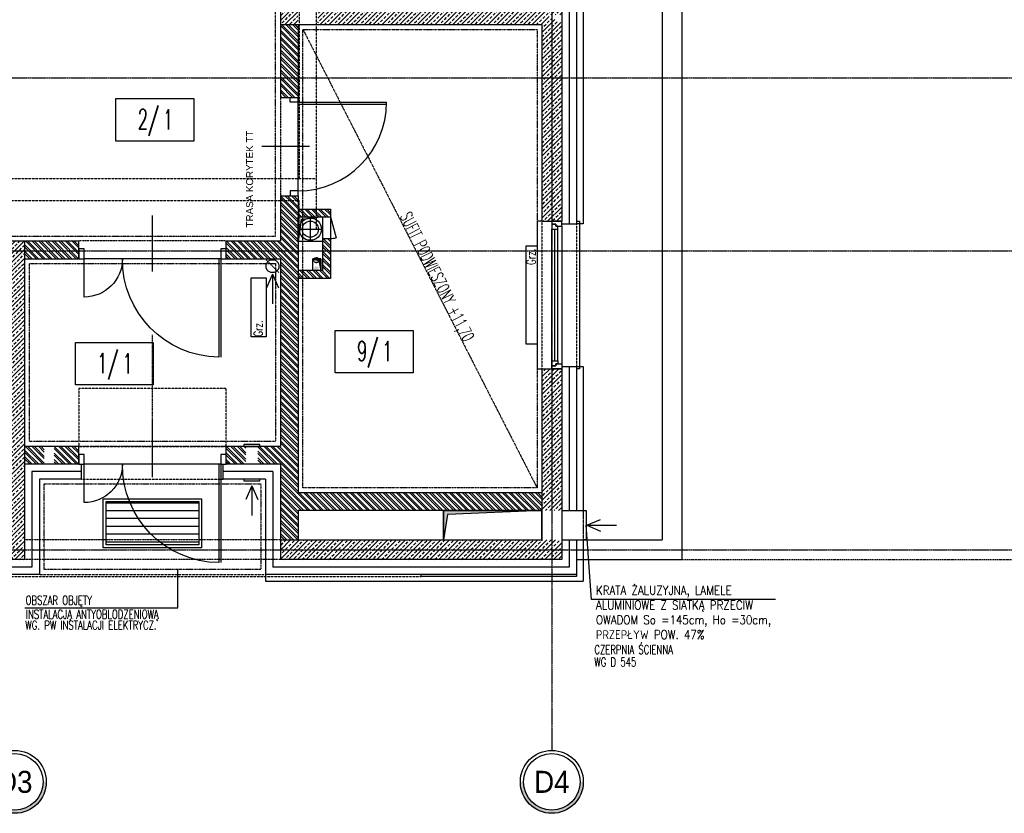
# Model space of a CAD drawing. Extents: x -7228 to 74941, y -112898 to 85621.
# Tile 75 of 256: x 51543 to 52544, y -63748 to -62942. Entities that reach past the tile are written whole.
import ezdxf
from ezdxf.enums import TextEntityAlignment as Align

# ---------------------------------------------------------------- set-up
doc = ezdxf.new("R2010")
doc.units = 0
for name, pattern in [('CENTER', [2, 1.25, -0.25, 0.25, -0.25]), ('DASHDOT', [1, 0.5, -0.25, 0, -0.25]), ('DASHED', [0.75, 0.5, -0.25]), ('DASHED2', [0.375, 0.25, -0.125]), ('DIVIDE', [31.75, 12.7, -6.35, 0, -6.35, 0, -6.35])]:
    doc.linetypes.add(name, pattern=pattern)
doc.layers.get('0').update_dxf_attribs({"color": 101, "linetype": 'CONTINUOUS'})
for name, color, linetype in [('BEMM_OPIS_DETALE', 41, 'CONTINUOUS'), ('Drz---drzwi', 5, 'CONTINUOUS'), ('Fas-metal-widok', 8, 'CONTINUOUS'), ('Ins-co', 2, 'CONTINUOUS'), ('Ins-tele-opis', 216, 'CONTINUOUS'), ('Ins-went', 141, 'CONTINUOUS'), ('Ins-wod', 4, 'CONTINUOUS'), ('Okn---okna', 5, 'CONTINUOUS'), ('Opis-pom', 6, 'CONTINUOUS'), ('Opis_pom_ramka', 6, 'CONTINUOUS'), ('Os-osie', 14, 'CENTER'), ('Os-osie glowne', 1, 'CENTER'), ('Os-osie-opis', 16, 'CONTINUOUS'), ('Pzt-chodniki', 8, 'CONTINUOUS'), ('Sc-beton', 7, 'CONTINUOUS'), ('Sc-beton-hatch', 86, 'CONTINUOUS'), ('Sc-cegla pustak', 42, 'CONTINUOUS'), ('Sc-cegla pustak-hatch', 8, 'CONTINUOUS'), ('Sc-izolacja term-styropian', 151, 'STYROPIAN-KA'), ('Sc-kamien', 31, 'CONTINUOUS'), ('Sc-nadproza kon', 5, 'DASHED2'), ('Sc-silikat', 61, 'CONTINUOUS'), ('Sch-opis', 51, 'CONTINUOUS'), ('Suf-widok', 8, 'CONTINUOUS'), ('W-idok', 8, 'CONTINUOUS'), ('W-idok nad', 5, 'DASHED2'), ('W-otwor-strop', 1, 'CONTINUOUS'), ('Wyp-meble', 155, 'CONTINUOUS')]:
    doc.layers.add(name, color=color, linetype=linetype)
doc.styles.add('dwg_opis duży', font='ARIAL.TTF', dxfattribs={"width": 0.9})
doc.styles.add('KA wymiar', font='romans.shx', dxfattribs={"width": 0.6})
doc.styles.add('ROMANS', font='romans', dxfattribs={"width": 0.85})
doc.styles.add('TYTUL2', font='ARIAL.TTF')
doc.linetypes.add('BATTING', pattern='A,0.0001,-0.1,[134,ltypeshp.shx,S=0.1,R=0,X=-0.1,Y=0],-0.2,[134,ltypeshp.shx,S=0.1,R=180,X=0.1,Y=0],-0.1', length=0.4001)
doc.linetypes.add('STYROPIAN-KA', pattern='A,0.0001,-0.1,[135,ltypeshp.shx,S=0.1,R=0,X=-0.1,Y=0],0,[135,ltypeshp.shx,S=0.1,R=180,X=0.1,Y=0],-0.1', length=0.2001)

# ---------------------------------------------------------------- blocks, each defined once
blk = doc.blocks.new('_SDHGG')
at = {"ltscale": 7}
for p, q in [((13, -75), (-44, -75)), ((0, -142.5), (100, -142.5)), ((0, -144.5), (100, -144.5))]:
    blk.add_line(p, q, dxfattribs=at)
for points in [[(-10, -5.5), (-10, 0), (0, 0), (0, -5.5)], [(-10, -150), (-10, -144.5), (0, -144.5), (0, -150)]]:
    blk.add_lwpolyline(points, close=True, dxfattribs=at)
for points in [[(0, -144.5), (0, -5.5)], [(39, -5.5), (0, -5.5)]]:
    blk.add_lwpolyline(points, dxfattribs=at)
blk.add_arc((0, -5.5), 39, 270, 0)
blk.add_arc((1, -143.5), 99, 0.5787, 90.5787, dxfattribs=at)
blk = doc.blocks.new('_0630_DRZWI_90')
at = {"ltscale": 7}
for p, q in [((5, 8), (5, 98)), ((6.8, 8), (6.8, 98))]:
    blk.add_line(p, q, dxfattribs=at)
at = {"ltscale": 25}
for p, q in [((50, 19.7), (50, -28.9)), ((5, 8), (0, 8)), ((0, 8), (5, 8)), ((0, 0), (0, 8)), ((5, 0), (0, 0)), ((5, 0), (0, 0)), ((95, 8), (5, 8)), ((5, 8), (5, 0)), ((95, 8), (95, 0)), ((100, 8), (95, 8)), ((95, 0), (100, 0)), ((95, 0), (100, 0)), ((100, 0), (100, 8))]:
    blk.add_line(p, q, dxfattribs=at)
at = {"ltscale": 7}
blk.add_arc((5, 8), 90, 0, 90, dxfattribs=at)
blk = doc.blocks.new('_FKHJK')
for p, q in [((-10, 0), (-15, 0)), ((-15, 0), (-15, -150)), ((25, 0), (28, 0)), ((28, 0), (28, -150)), ((0, -142), (0, -8)), ((3, -142), (3, -8)), ((6, -142), (6, -8)), ((10, -5), (10, -145)), ((-15, -150), (-10, -150)), ((28, -150), (25, -150))]:
    blk.add_line(p, q)
at = {"linetype": 'DASHED2'}
for p, q in [((-10, 0), (-10, -150)), ((25, 0), (25, -150))]:
    blk.add_line(p, q, dxfattribs=at)
for points in [[(10, -5), (10, 0), (0, 0), (0, -3), (4, -3), (4, -5)], [(6, -8), (6, -5), (4, -5), (4, -3), (0, -3), (0, -5), (0, -8)], [(6, -142), (6, -145), (4, -145), (4, -147), (0, -147), (0, -145), (0, -142)], [(10, -145), (10, -150), (0, -150), (0, -147), (4, -147), (4, -145)]]:
    blk.add_lwpolyline(points, close=True)
blk = doc.blocks.new('_opis_osi_liczbowy')
blk.add_hatch(color=256).paths.add_polyline_path([(32, 32), (32, 28.8, -1), (32, -28.8), (32, -32, 1)])
for radius in [32, 28.8]:
    blk.add_circle((32, 0), radius)
at = {"style": 'dwg_opis duży', "width": 0.9}
blk.add_attdef('AXNAMEH', text='', height=22.4, rotation=90, dxfattribs=at).set_placement((32, 0), align=Align.MIDDLE_CENTER)
blk = doc.blocks.new('_STRZAŁKA_WENT')
for q in [(-6, -14), (0, -30.2), (6, -14)]:
    blk.add_line((0, 0), q)
blk = doc.blocks.new('_wycieraczka')
at = {"linetype": 'Continuous', "ltscale": 5}
h = blk.add_hatch(dxfattribs=at)
h.set_pattern_fill('LINE', color=256, scale=2.5, angle=90, style=0)
h.set_pattern_definition([(90, (92070.9664, 493194.282), (-7.9375, 5e-16), [])])
h.paths.add_polyline_path([(3, -97), (47, -97), (47, -3), (3, -3)])
for points in [[(0, -100), (0, 0), (50, 0), (50, -100)], [(3, -97), (3, -3), (47, -3), (47, -97)]]:
    blk.add_lwpolyline(points, close=True, dxfattribs=at)
blk = doc.blocks.new('_kdjkgjksjhgkfhh')
for p, q in [((0, 11.2), (0, -11.2)), ((-11.2, 0), (11.2, 0))]:
    blk.add_line(p, q)
for radius in [11.3, 8.25]:
    blk.add_circle((0, 0), radius)
blk = doc.blocks.new('_opis_pom_metka')
at = {"layer": 'Opis_pom_ramka'}
blk.add_lwpolyline([(-33.13, 0), (32.87, 0), (32.87, -36), (-33.13, -36)], close=True, dxfattribs=at)
at = {"style": 'KA wymiar', "width": 0.6}
blk.add_attdef('KO/', text='', height=16.8, dxfattribs=at).set_placement((3.45, -25.87), align=Align.RIGHT)
blk.add_attdef('NR', (3.8, -26.16), '', height=16.8, dxfattribs=at)

msp = doc.modelspace()

# ---------------------------------------------------------------- hatches: boundary and pattern name
at = {"layer": 'Ins-went', "linetype": 'DASHED'}
h = msp.add_hatch(color=256, dxfattribs=at)
h.paths.add_polyline_path([(51841.533, -63194.912, 1), (51846.784, -63194.912, 1)])
h.paths.add_polyline_path([(51846.784, -63185.985, 1), (51841.533, -63185.985, 1)])
at = {"layer": 'Sc-beton-hatch'}
h = msp.add_hatch(dxfattribs=at)
h.set_pattern_fill('ANSI33', color=256, style=0)
h.paths.add_polyline_path([(52083.547, -63000.509), (52073.547, -63000.509), (52073.547, -63146.509), (52083.547, -63146.509)])
h.paths.add_polyline_path([(52093.547, -63000.509), (52083.547, -63000.509), (52083.547, -63146.509), (52093.547, -63146.509)])
h.paths.add_polyline_path([(52093.547, -62945.072), (52083.547, -62939.648), (52083.547, -63000.509), (52093.547, -63000.509)])
h.paths.add_polyline_path([(52083.547, -62939.648), (52077.76, -62936.509), (52006.287, -62936.509), (52006.894, -62946.509), (52073.547, -62946.509), (52073.547, -63000.509), (52083.547, -63000.509)])
h.paths.add_polyline_path([(52093.547, -62912.857), (52083.547, -62913.026), (52083.547, -62936.509), (52093.547, -62936.509)])
h.paths.add_polyline_path([(52083.547, -62913.026), (52073.547, -62913.195), (52073.547, -62923.364), (52073.547, -62926.509), (52059.322, -62926.509), (52077.76, -62936.509), (52083.547, -62936.509)])
h.paths.add_polyline_path([(52059.322, -62926.509), (52005.681, -62926.509), (52006.287, -62936.509), (52077.76, -62936.509)])
h.paths.add_polyline_path([(52005.681, -62926.509), (51993.547, -62926.509), (51994.466, -62936.509), (52006.287, -62936.509)])
h.paths.add_polyline_path([(52006.287, -62936.509), (51994.466, -62936.509), (51995.385, -62946.509), (52006.894, -62946.509)])
h.paths.add_polyline_path([(51993.547, -62926.509), (51985.786, -62926.509), (51987.033, -62936.509), (51994.466, -62936.509)])
h.paths.add_polyline_path([(51994.466, -62936.509), (51987.033, -62936.509), (51988.281, -62946.509), (51995.385, -62946.509)])
h.paths.add_polyline_path([(51987.033, -62936.509), (51944.206, -62936.509), (51939.139, -62946.509), (51988.281, -62946.509)])
h.paths.add_polyline_path([(51985.786, -62926.509), (51973.547, -62926.509), (51949.272, -62926.509), (51944.206, -62936.509), (51987.033, -62936.509)])
h.paths.add_polyline_path([(51949.272, -62926.509), (51922.013, -62926.509), (51921.719, -62936.509), (51944.206, -62936.509)])
h.paths.add_polyline_path([(51944.206, -62936.509), (51921.719, -62936.509), (51921.425, -62946.509), (51939.139, -62946.509)])
h.paths.add_polyline_path([(51921.719, -62936.509), (51845.547, -62936.509), (51845.547, -62946.509), (51921.425, -62946.509)])
h.paths.add_polyline_path([(51922.013, -62926.509), (51845.547, -62926.509), (51845.547, -62936.509), (51921.719, -62936.509)])
h.paths.add_polyline_path([(51825.547, -62936.509), (51807.547, -62936.509), (51807.547, -62946.509), (51825.547, -62946.509)])
h.paths.add_polyline_path([(51825.547, -62926.509), (51807.547, -62926.509), (51807.547, -62936.509), (51825.547, -62936.509)])
h.paths.add_polyline_path([(52075.087, -62950.553), (52092.008, -62950.553), (52092.008, -62967.803), (52075.087, -62967.803)], flags=9)
h.paths.add_polyline_path([(52017.575, -62944.969), (52017.575, -62928.048), (52034.825, -62928.048), (52034.825, -62944.969)], flags=9)
h.paths.add_polyline_path([(51931.172, -62940.861), (51931.172, -62923.939), (51948.422, -62923.939), (51948.422, -62940.861)], flags=9)
h = msp.add_hatch(dxfattribs=at)
h.set_pattern_fill('ANSI33', color=256, style=0)
h.paths.add_polyline_path([(51537.547, -63166.509), (51489.047, -63166.509), (51489.047, -63176.509), (51537.547, -63176.509)])
h.paths.add_polyline_path([(51547.547, -63166.509), (51537.547, -63166.509), (51537.547, -63176.509), (51547.547, -63176.509)])
h.paths.add_polyline_path([(51547.547, -63176.509), (51537.547, -63176.509), (51537.547, -63480.509), (51547.547, -63480.509)])
h.paths.add_polyline_path([(51537.547, -63176.509), (51489.047, -63176.509), (51489.047, -63186.509), (51527.547, -63186.509), (51527.547, -63378.509), (51527.547, -63470.509), (51481.26, -63470.509), (51481.26, -63480.509), (51537.547, -63480.509)])
h.paths.add_polyline_path([(51529.087, -63436.846), (51546.008, -63436.846), (51546.008, -63454.096), (51529.087, -63454.096)], flags=9)
h.paths.add_polyline_path([(51529.087, -63188.772), (51546.008, -63188.772), (51546.008, -63206.022), (51529.087, -63206.022)], flags=9)
h = msp.add_hatch(dxfattribs=at)
h.set_pattern_fill('ANSI33', color=256, style=0)
h.paths.add_polyline_path([(52083.547, -63440.509), (52093.547, -63440.509), (52093.547, -63296.509), (52083.547, -63296.509)])
h.paths.add_polyline_path([(52083.547, -63296.509), (52073.547, -63296.509), (52073.547, -63440.509), (52083.547, -63440.509)])
h = msp.add_hatch(dxfattribs=at)
h.set_pattern_fill('ANSI33', color=256, style=0)
h.paths.add_polyline_path([(52083.547, -63490.509), (52093.547, -63490.509), (52093.547, -63480.509), (52083.547, -63480.509)])
h.paths.add_polyline_path([(52093.547, -63480.509), (52093.547, -63470.509), (52083.547, -63470.509), (52083.547, -63480.509)])
h.paths.add_polyline_path([(52083.547, -63480.509), (52083.547, -63470.509), (52073.547, -63470.509), (51973.547, -63470.509), (51807.547, -63470.509), (51807.547, -63480.509)])
h.paths.add_polyline_path([(51807.547, -63480.509), (51807.547, -63490.509), (52083.547, -63490.509), (52083.547, -63480.509)])
h.paths.add_polyline_path([(52017.575, -63488.969), (52017.575, -63472.048), (52034.825, -63472.048), (52034.825, -63488.969)], flags=9)
h = msp.add_hatch(dxfattribs=at)
h.set_pattern_fill('ANSI33', color=256, style=0)
h.paths.add_polyline_path([(51547.547, -63480.509), (51537.547, -63480.509), (51537.547, -63490.509), (51547.547, -63490.509)])
h.paths.add_polyline_path([(51537.547, -63480.509), (51481.26, -63480.509), (51481.26, -63490.509), (51537.547, -63490.509)])
at = {"layer": 'Sc-cegla pustak-hatch'}
h = msp.add_hatch(dxfattribs=at)
h.set_pattern_fill('ANSI32', color=256, scale=0.5, angle=90, style=0)
h.paths.add_polyline_path([(51825.547, -63020.509), (51825.547, -63000.509), (51807.547, -63000.509), (51807.547, -63020.509)])
h.paths.add_polyline_path([(51807.547, -63000.509), (51825.547, -63000.509), (51825.547, -62958.096), (51807.547, -62958.096)])
h.paths.add_polyline_path([(51807.547, -62946.509), (51807.547, -62958.096), (51825.547, -62958.096), (51825.547, -62946.509)])
h.paths.add_polyline_path([(51808.58, -62950.553), (51824.515, -62950.553), (51824.515, -62967.803), (51808.58, -62967.803)], flags=9)
h = msp.add_hatch(dxfattribs=at)
h.set_pattern_fill('ANSI32', color=256, scale=0.5, angle=90, style=0)
h.paths.add_polyline_path([(51602.547, -63176.509), (51602.547, -63174.509), (51602.547, -63166.509), (51547.547, -63166.509), (51547.547, -63176.509)])
h.paths.add_polyline_path([(51602.547, -63184.509), (51602.547, -63176.509), (51547.547, -63176.509), (51547.547, -63184.509)])
h.paths.add_polyline_path([(51825.547, -63125.415), (51825.547, -63120.509), (51817.547, -63120.509), (51807.547, -63120.509), (51807.547, -63125.415)])
h = msp.add_hatch(dxfattribs=at)
h.set_pattern_fill('ANSI32', color=256, scale=0.5, angle=90, style=0)
h.paths.add_polyline_path([(51567.547, -63375.509), (51547.547, -63375.509), (51547.547, -63393.509), (51567.547, -63393.509)])
h.paths.add_polyline_path([(51602.547, -63375.509), (51577.547, -63375.509), (51577.547, -63393.509), (51602.547, -63393.509)])
h.paths.add_polyline_path([(51772.547, -63375.509), (51752.547, -63375.509), (51752.547, -63393.509), (51772.547, -63393.509)])
h.paths.add_polyline_path([(51825.547, -63224.102), (51807.547, -63201.945), (51807.547, -63375.509), (51784.547, -63375.509), (51784.547, -63393.509), (51807.547, -63393.509), (51807.547, -63470.509), (51825.547, -63470.509), (51825.547, -63440.509), (52000.488, -63440.509), (52000.366, -63422.509), (51825.547, -63422.509)])
h.paths.add_polyline_path([(52073.547, -63422.509), (52000.366, -63422.509), (52000.488, -63440.509), (52073.547, -63440.509)])
h.paths.add_polyline_path([(51825.547, -63176.509), (51752.547, -63176.509), (51752.547, -63184.509), (51807.547, -63184.509), (51807.547, -63201.945), (51825.547, -63224.102)])
h.paths.add_polyline_path([(51825.547, -63125.415), (51807.547, -63125.415), (51807.547, -63166.509), (51752.547, -63166.509), (51752.547, -63176.509), (51825.547, -63176.509)])
h.paths.add_polyline_path([(52017.575, -63439.477), (52017.575, -63423.541), (52034.825, -63423.541), (52034.825, -63439.477)], flags=24)
h = msp.add_hatch(dxfattribs=at)
h.set_pattern_fill('ANSI32', color=256, scale=0.5, angle=90, style=0)
h.paths.add_polyline_path([(51825.547, -63141.997), (51826.75, -63141.997), (51826.75, -63133.997), (51825.547, -63133.997)])
h.paths.add_polyline_path([(51830.547, -63141.997), (51844.25, -63141.997), (51844.25, -63133.997), (51830.547, -63133.997)])
h.paths.add_polyline_path([(51826.75, -63141.997), (51830.547, -63141.997), (51830.547, -63133.997), (51826.75, -63133.997)])
h.paths.add_polyline_path([(51858.547, -63141.997), (51858.547, -63133.997), (51844.25, -63133.997), (51844.25, -63141.997)])
h.paths.add_polyline_path([(51858.547, -63163.997), (51850.547, -63163.997), (51850.547, -63176.509), (51858.547, -63176.509)])
h.paths.add_polyline_path([(51858.547, -63176.509), (51850.547, -63176.509), (51850.547, -63196.509), (51840.516, -63196.509), (51840.457, -63204.509), (51858.547, -63204.509)])
h.paths.add_polyline_path([(51840.516, -63196.509), (51830.547, -63196.509), (51830.547, -63204.509), (51840.457, -63204.509)])
h.paths.add_polyline_path([(51830.547, -63196.509), (51825.547, -63196.509), (51825.547, -63204.509), (51830.547, -63204.509)])
at = {"layer": 'W-otwor-strop'}
for points in [[(51850.547, -63141.997), (51828.547, -63144.997), (51825.547, -63166.997), (51825.547, -63141.997)], [(51848.547, -63196.509), (51848.547, -63184.509), (51840.547, -63184.509), (51846.547, -63186.509)], [(51973.547, -63440.509), (51973.547, -63470.509), (51977.547, -63444.509), (52073.547, -63440.509)]]:
    msp.add_hatch(color=256, dxfattribs=at).paths.add_polyline_path(points)

# ---------------------------------------------------------------- linework, layer by layer
at = {"layer": 'BEMM_OPIS_DETALE'}
msp.add_line((52310.776, -63531.052), (52123.89, -63531.052), dxfattribs=at)
msp.add_lwpolyline([(52123.89, -63531.052), (52118.547, -63455.509)], dxfattribs=at)
at = {"layer": 'Drz---drzwi'}
msp.add_lwpolyline([(51858.547, -63141.997), (51864.332, -63163.223)], dxfattribs=at)
msp.add_arc((51858.547, -63141.997), 22, 270, 285.243094, dxfattribs=at)
at = {"layer": 'Fas-metal-widok', "linetype": 'DASHED', "ltscale": 0.5}
msp.add_lwpolyline([(51066.547, -63507.509), (51950.547, -63507.509)], dxfattribs=at)
at = {"layer": 'Fas-metal-widok', "ltscale": 0.5}
for points in [[(52108.547, -63505.509), (52108.547, -63507.509), (51950.547, -63507.509)], [(51950.547, -63507.509), (51950.547, -63505.509)]]:
    msp.add_lwpolyline(points, dxfattribs=at)
at = {"layer": 'Ins-co'}
for points in [[(52057.482, -63171.509), (52068.482, -63171.509), (52068.482, -63271.509), (52057.482, -63271.509)], [(51777.741, -63203.914), (51793.241, -63203.914), (51793.241, -63263.914), (51777.741, -63263.914)]]:
    msp.add_lwpolyline(points, close=True, dxfattribs=at)
at = {"layer": 'Ins-went', "linetype": 'DASHED'}
msp.add_line((51806.135, -63198.685), (51792.96, -63185.509), dxfattribs=at)
at = {"layer": 'Ins-went'}
for points in [[(51773.547, -63373.509), (51770.547, -63373.509), (51770.547, -63375.509), (51786.547, -63375.509), (51786.547, -63373.509)], [(51773.547, -63408.509), (51770.547, -63408.509), (51770.547, -63410.509), (51786.547, -63410.509), (51786.547, -63408.509)]]:
    msp.add_lwpolyline(points, close=True, dxfattribs=at)
at = {"layer": 'Ins-went', "linetype": 'DASHED'}
for centre, radius in [((51799.547, -63192.097), 6.588), ((51844.159, -63185.985), 2.626)]:
    msp.add_circle(centre, radius, dxfattribs=at)
at = {"layer": 'Ins-wod', "linetype": 'DASHED2'}
for points in [[(51844.25, -63154.509), (51844.25, -62427.509)], [(51826.75, -62443.509), (51826.75, -63102.821)], [(51519.547, -63102.821), (51844.25, -63102.821)], [(51519.547, -63125.415), (51826.75, -63125.415)], [(51826.75, -63154.509), (51826.75, -63125.415)]]:
    msp.add_lwpolyline(points, dxfattribs=at)
at = {"layer": 'Os-osie', "ltscale": 0.2}
msp.add_lwpolyline([(51677.547, -63402.451), (51677.547, -63262.074)], dxfattribs=at)
at = {"layer": 'Os-osie glowne'}
for points in [[(52083.547, -62105.509), (52083.547, -63668.4)], [(50708.547, -63000.509), (53934.224, -63000.509)], [(50708.547, -63176.509), (53934.224, -63176.509)], [(50708.547, -63480.509), (53934.224, -63480.509)]]:
    msp.add_lwpolyline(points, dxfattribs=at)
at = {"layer": 'Os-osie-opis'}
msp.add_lwpolyline([(52083.547, -63668.4), (52083.547, -63684.4)], dxfattribs=at)
at = {"layer": 'Pzt-chodniki'}
for p, q in [((52195.547, -62390.509), (52195.547, -63470.504)), ((52215.547, -62390.509), (52215.547, -63490.504))]:
    msp.add_line(p, q, dxfattribs=at)
for points in [[(52108.547, -63470.504), (52195.547, -63470.504)], [(52108.547, -63490.504), (52215.547, -63490.504)], [(52108.547, -63490.504), (52215.547, -63490.504)]]:
    msp.add_lwpolyline(points, dxfattribs=at)
at = {"layer": 'Sc-beton'}
for p, q in [((52093.547, -62664.509), (52093.547, -63146.509)), ((52093.547, -63296.509), (52093.547, -63490.509)), ((51547.547, -63490.509), (51180.547, -63490.509)), ((52093.547, -63490.509), (51807.547, -63490.509))]:
    msp.add_line(p, q, dxfattribs=at)
for points in [[(51807.547, -62926.509), (51807.547, -62946.509)], [(51807.547, -62946.509), (52073.547, -62946.509)], [(52073.547, -62946.509), (52073.547, -63146.509)], [(52073.547, -63146.509), (52093.547, -63146.509)], [(51489.047, -63166.509), (51547.547, -63166.509)], [(51547.547, -63166.509), (51547.547, -63490.509)], [(52073.547, -63296.509), (52073.547, -63470.509)], [(52073.547, -63296.509), (52093.547, -63296.509)], [(51807.547, -63470.509), (52073.547, -63470.509)], [(51807.547, -63470.509), (51807.547, -63490.509)]]:
    msp.add_lwpolyline(points, dxfattribs=at)
at = {"layer": 'Sc-cegla pustak'}
for p, q in [((51602.547, -63375.509), (51547.547, -63375.509)), ((51807.547, -63375.509), (51752.547, -63375.509)), ((51602.547, -63393.509), (51547.547, -63393.509)), ((51807.547, -63393.509), (51752.547, -63393.509)), ((52073.547, -63422.509), (51825.547, -63422.509)), ((52073.547, -63440.509), (51825.547, -63440.509))]:
    msp.add_line(p, q, dxfattribs=at)
for points in [[(51807.547, -62946.509), (51807.547, -63020.509)], [(51825.547, -62946.509), (51825.547, -63020.509)], [(51807.547, -63020.509), (51825.547, -63020.509)], [(51807.547, -63120.509), (51807.547, -63166.509)], [(51807.547, -63120.509), (51825.547, -63120.509)], [(51825.547, -63120.509), (51825.547, -63422.509)], [(51547.547, -63166.509), (51602.547, -63166.509)], [(51602.547, -63184.509), (51602.547, -63166.509)], [(51752.547, -63184.509), (51752.547, -63166.509)], [(51752.547, -63166.509), (51807.547, -63166.509)], [(51547.547, -63184.509), (51602.547, -63184.509)], [(51752.547, -63184.509), (51807.547, -63184.509)], [(51807.547, -63184.509), (51807.547, -63375.509)], [(51602.547, -63393.509), (51602.547, -63375.509)], [(51752.547, -63393.509), (51752.547, -63375.509)], [(51807.547, -63393.509), (51807.547, -63470.509)], [(51825.547, -63440.509), (51825.547, -63470.509)]]:
    msp.add_lwpolyline(points, dxfattribs=at)
at = {"layer": 'Sc-izolacja term-styropian', "linetype": 'BATTING', "ltscale": 0.35}
for p, q in [((52101.047, -62662.009), (52101.047, -63149.009)), ((52101.047, -63294.009), (52101.047, -63440.509)), ((51800.047, -63401.009), (51749.547, -63401.009)), ((52101.047, -63470.509), (52101.047, -63498.009)), ((51555.047, -63498.009), (51481.26, -63498.009)), ((52101.047, -63498.009), (51800.047, -63498.009))]:
    msp.add_line(p, q, dxfattribs=at)
at = {"layer": 'Sc-izolacja term-styropian', "linetype": 'ByBlock'}
for p, q in [((52108.547, -62662.009), (52108.547, -63149.009)), ((52108.547, -63294.009), (52108.547, -63440.509)), ((51605.547, -63408.509), (51562.547, -63408.509)), ((51792.547, -63408.509), (51749.547, -63408.509)), ((52108.547, -63470.509), (52108.547, -63505.509)), ((51562.547, -63505.509), (51481.26, -63505.509)), ((52108.547, -63505.509), (51792.547, -63505.509))]:
    msp.add_line(p, q, dxfattribs=at)
for points in [[(52093.547, -63149.009), (52108.547, -63149.009)], [(52093.547, -63294.009), (52108.547, -63294.009)], [(51605.547, -63408.509), (51605.547, -63393.509)], [(51749.547, -63408.509), (51749.547, -63393.509)], [(51562.547, -63408.509), (51562.547, -63505.509)], [(51792.547, -63408.509), (51792.547, -63505.509)], [(52093.547, -63440.509), (52108.547, -63440.509)], [(52093.547, -63470.509), (52108.547, -63470.509)]]:
    msp.add_lwpolyline(points, dxfattribs=at)
at = {"layer": 'Sc-izolacja term-styropian', "linetype": 'BATTING', "ltscale": 0.35}
for points in [[(51555.047, -63401.009), (51555.047, -63498.009)], [(51605.547, -63401.009), (51555.047, -63401.009)], [(51800.047, -63401.009), (51800.047, -63498.009)]]:
    msp.add_lwpolyline(points, dxfattribs=at)
at = {"layer": 'Sc-kamien'}
for points in [[(52108.547, -62662.009), (52115.547, -62662.009), (52115.547, -63149.009), (52108.547, -63149.009)], [(52108.547, -63294.009), (52115.547, -63294.009), (52115.547, -63440.509)], [(52108.547, -63440.509), (52115.547, -63440.509)], [(52108.547, -63470.509), (52115.547, -63470.509)], [(52115.547, -63470.509), (52115.547, -63512.509)], [(51792.547, -63505.509), (51792.547, -63512.509), (52115.547, -63512.509)]]:
    msp.add_lwpolyline(points, dxfattribs=at)
at = {"layer": 'Sc-nadproza kon', "linetype": 'DASHDOT', "ltscale": 0.5}
for points in [[(51807.547, -63020.509), (51807.547, -63120.509)], [(51752.547, -63166.509), (51602.547, -63166.509)], [(51752.547, -63375.509), (51602.547, -63375.509)], [(51807.547, -63470.509), (51547.547, -63470.509)], [(51807.547, -63490.509), (51547.547, -63490.509)]]:
    msp.add_lwpolyline(points, dxfattribs=at)
at = {"layer": 'Sc-silikat'}
for p, q in [((51825.547, -63133.997), (51858.547, -63133.997)), ((51825.547, -63141.997), (51858.547, -63141.997)), ((51850.547, -63141.997), (51850.547, -63196.509)), ((51858.547, -63133.997), (51858.547, -63204.509)), ((51850.547, -63196.509), (51825.547, -63196.509)), ((51858.547, -63204.509), (51825.547, -63204.509))]:
    msp.add_line(p, q, dxfattribs=at)
msp.add_lwpolyline([(51850.547, -63163.997), (51858.547, -63163.997)], dxfattribs=at)
at = {"layer": 'Sch-opis'}
msp.add_lwpolyline([(51547.809, -63539.562), (51703.323, -63539.562), (51703.323, -63500.509)], dxfattribs=at)
at = {"layer": 'Suf-widok', "linetype": 'DIVIDE', "ltscale": 0.02}
for points in [[(51552.547, -62345.509), (51552.547, -62700.509), (51579.547, -62700.509), (51579.547, -62820.509), (51283.547, -62820.509), (51283.547, -63015.509), (51213.547, -63015.509), (51213.547, -63161.509), (51802.547, -63161.509), (51802.547, -62345.509)], [(51830.547, -62951.509), (52068.547, -62951.509), (52068.547, -63417.509), (51830.547, -63417.509)], [(51552.547, -63189.509), (51802.547, -63189.509), (51802.547, -63370.509), (51552.547, -63370.509)], [(51567.547, -63413.509), (51787.547, -63413.509), (51787.547, -63500.509), (51567.547, -63500.509)]]:
    msp.add_lwpolyline(points, close=True, dxfattribs=at)
msp.add_lwpolyline([(51830.547, -62951.509), (52068.547, -63417.509)], dxfattribs=at)
at = {"layer": 'W-idok', "linetype": 'DASHED', "ltscale": 0.3}
msp.add_lwpolyline([(52115.547, -63440.509), (52115.547, -63470.504)], dxfattribs=at)
at = {"layer": 'W-idok'}
msp.add_lwpolyline([(52115.547, -63440.509), (52118.547, -63440.509), (52118.547, -63470.509), (52115.547, -63470.509)], dxfattribs=at)
at = {"layer": 'W-idok nad', "ltscale": 5}
msp.add_line((52108.547, -63490.504), (53217.547, -63490.509), dxfattribs=at)
at = {"layer": 'W-idok nad'}
msp.add_lwpolyline([(51602.547, -63316.509), (51602.547, -63375.509), (51752.547, -63375.509), (51752.547, -63316.509)], close=True, dxfattribs=at)
for points in [[(51605.547, -63408.509), (51749.547, -63408.509)], [(51562.547, -63505.509), (51792.547, -63505.509)]]:
    msp.add_lwpolyline(points, dxfattribs=at)
at = {"layer": 'W-otwor-strop'}
for points in [[(51825.547, -63141.997), (51850.547, -63141.997), (51850.547, -63166.997), (51825.547, -63166.997)], [(51850.547, -63141.997), (51828.547, -63144.997), (51825.547, -63166.997), (51825.547, -63141.997)], [(51840.547, -63196.509), (51840.547, -63184.509), (51848.547, -63184.509), (51848.547, -63196.509)], [(51848.547, -63196.509), (51848.547, -63184.509), (51840.547, -63184.509), (51846.547, -63186.509)], [(51973.547, -63440.509), (51973.547, -63470.509), (52073.547, -63470.509), (52073.547, -63440.509)], [(51973.547, -63470.509), (51973.547, -63440.509), (52073.547, -63440.509), (51977.547, -63444.509)]]:
    msp.add_lwpolyline(points, close=True, dxfattribs=at)

# ---------------------------------------------------------------- block references
at = {"layer": 'Drz---drzwi', "rotation": 270}
msp.add_blockref('_0630_DRZWI_90', (51817.547, -63020.509), dxfattribs=at)
at = {"layer": 'Drz---drzwi', "xscale": -1, "rotation": 90}
for p in [(51602.547, -63184.509), (51602.547, -63393.509)]:
    msp.add_blockref('_SDHGG', p, dxfattribs=at)
at = {"layer": 'Ins-went', "xscale": -1}
for p in [(51799.547, -63200.097), (51778.547, -63415.509)]:
    msp.add_blockref('_STRZAŁKA_WENT', p, dxfattribs=at)
at = {"layer": 'Ins-went', "xscale": -1, "rotation": 90}
msp.add_blockref('_STRZAŁKA_WENT', (52119.188, -63455.509), dxfattribs=at)
msp.add_blockref('_STRZAŁKA_WENT', (52119.188, -63455.509), dxfattribs=at)
at = {"layer": 'Ins-wod'}
msp.add_blockref('_kdjkgjksjhgkfhh', (51838, -63154.509), dxfattribs=at)
at = {"layer": 'Okn---okna'}
msp.add_blockref('_FKHJK', (52083.547, -63146.509), dxfattribs=at)
at = {"layer": 'Opis-pom'}
ref = msp.add_blockref('_opis_pom_metka', (51680.145, -63021.722), dxfattribs=dict(at, xscale=1.2, yscale=1.2, zscale=1.2))
ref.add_attrib('KO/', '2/', dxfattribs={"layer": '0', "height": 20.16, "style": 'KA wymiar', "width": 0.6}).set_placement((51684.371, -63052.764), align=Align.RIGHT)
ref.add_attrib('NR', '1', (51688.255, -63053.12), dxfattribs={"layer": '0', "height": 20.16, "style": 'KA wymiar', "width": 0.6})
ref = msp.add_blockref('_opis_pom_metka', (51903.049, -63257.4), dxfattribs=dict(at, xscale=1.2, yscale=1.2, zscale=1.2))
ref.add_attrib('KO/', '9/', dxfattribs={"layer": '0', "height": 20.16, "style": 'KA wymiar', "width": 0.6}).set_placement((51907.275, -63288.442), align=Align.RIGHT)
ref.add_attrib('NR', '1', (51911.159, -63288.798), dxfattribs={"layer": '0', "height": 20.16, "style": 'KA wymiar', "width": 0.6})
ref = msp.add_blockref('_opis_pom_metka', (51638.927, -63269.686), dxfattribs=dict(at, xscale=1.2, yscale=1.2, zscale=1.2))
ref.add_attrib('KO/', '1/', dxfattribs={"layer": '0', "height": 20.16, "style": 'KA wymiar', "width": 0.6}).set_placement((51643.153, -63300.728), align=Align.RIGHT)
ref.add_attrib('NR', '1', (51647.037, -63301.084), dxfattribs={"layer": '0', "height": 20.16, "style": 'KA wymiar', "width": 0.6})
at = {"layer": 'Os-osie-opis', "rotation": 270}
for p, values in [((51537.547, -63684.4), {'AXNAMEH': 'D3'}), ((52083.547, -63684.4), {'AXNAMEH': 'D4'})]:
    msp.add_blockref('_opis_osi_liczbowy', p, dxfattribs=at).add_auto_attribs(values)
at = {"layer": 'Wyp-meble', "rotation": 90}
msp.add_blockref('_wycieraczka', (51627.547, -63478.509), dxfattribs=at)

# ---------------------------------------------------------------- texts
at = {"layer": 'BEMM_OPIS_DETALE', "insert": (52128.384, -63517.187), "char_height": 9, "width": 196.24153, "attachment_point": 1, "style": 'ROMANS'}
msp.add_mtext('KRATA ŻALUZYJNA, LAMELE ALUMINIOWE Z SIATKĄ PRZECIW OWADOM So =145cm, Ho =30cm, PRZEPŁYW POW. 47%', dxfattribs=at)
at = {"layer": 'Ins-co', "style": 'ROMANS', "width": 0.7}
for p in [(52066.949, -63190.781, 0), (51789.552, -63263.615, 0)]:
    msp.add_text('Grz.', height=9, rotation=90, dxfattribs=at).set_placement(p)
at = {"layer": 'Ins-tele-opis', "style": 'TYTUL2'}
msp.add_text('TRASA KORYTEK TT', height=7.11961, rotation=90, dxfattribs=at).set_placement((51779.859, -63152.731))
at = {"layer": 'Sch-opis', "style": 'ROMANS', "width": 0.7}
for s, p in [('OBSZAR OBJĘTY ', (51548.563, -63536.275)), ('INSTALACJĄ ANTYOBLODZENIOWĄ ', (51548.847, -63550.506)), ('WG. PW INSTALACJI ELEKTRYCZ.', (51548.343, -63561.61))]:
    msp.add_text(s, height=9, rotation=359.978633, dxfattribs=at).set_placement(p)
for s, p in [('CZERPNIA ŚCIENNA', (52126.767, -63586.481, 0)), ('WG D 545', (52126.767, -63599.089, 0))]:
    msp.add_text(s, height=9, dxfattribs=at).set_placement(p)
at = {"layer": 'Suf-widok', "linetype": 'DIVIDE', "ltscale": 0.02, "insert": (51939.918, -63135.635), "char_height": 12.5, "width": 1930.60035, "attachment_point": 1, "rotation": 296.955407, "style": 'KA wymiar'}
msp.add_mtext('SUFIT PODWIESZONY +11,70', dxfattribs=at)

doc.saveas('drawing.dxf')
